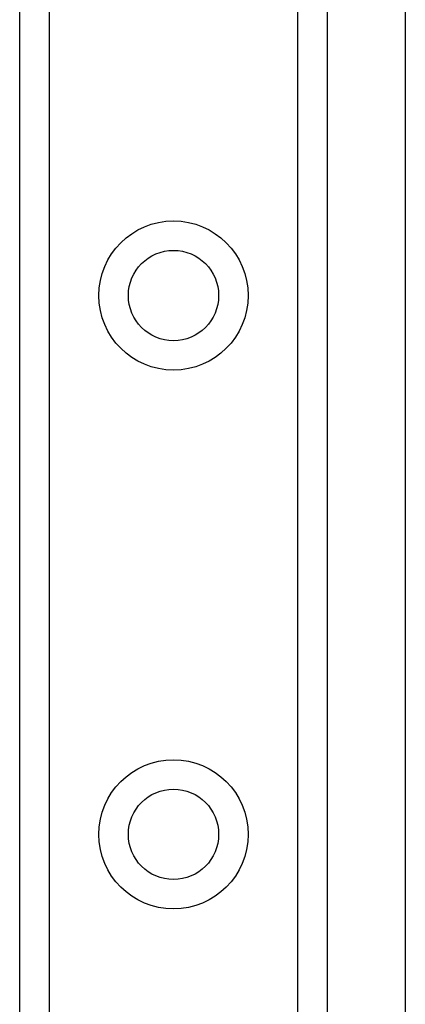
# Model space of a CAD drawing. Header units: inches. Extents: x 2.8 to 80.3, y 4.6 to 43.1.
# Tile 53 of 83: x 16.953 to 17.658, y 27.971 to 29.77. Entities that reach past the tile are written whole.
import ezdxf

# ---------------------------------------------------------------- set-up
doc = ezdxf.new("R2010")
doc.units = ezdxf.units.IN
doc.header["$MEASUREMENT"] = 0
doc.layers.add('Visible Edges(ANSI)', color=7, linetype='Continuous', lineweight=25)
doc.layers.add('Visible Tangent Edges(ANSI)', color=7, linetype='Continuous', lineweight=25)

msp = doc.modelspace()

# ---------------------------------------------------------------- linework, layer by layer
at = {"layer": 'Visible Edges(ANSI)'}
for p, q in [((17.6576, 31.6809), (17.6576, 14.0559)), ((16.9531, 14.1755), (16.9531, 31.5613)), ((17.5151, 31.5613), (17.5151, 14.1755))]:
    msp.add_line(p, q, dxfattribs=at)
for centre in [(17.2341, 29.266), (17.2341, 28.2818)]:
    msp.add_circle(centre, 0.0825, dxfattribs=at)
at = {"layer": 'Visible Tangent Edges(ANSI)'}
for p, q in [((17.007, 31.5613), (17.007, 14.1755)), ((17.4613, 14.1755), (17.4613, 31.5613))]:
    msp.add_line(p, q, dxfattribs=at)
for centre in [(17.2341, 29.266), (17.2341, 28.2818)]:
    msp.add_circle(centre, 0.1363, dxfattribs=at)

doc.saveas('drawing.dxf')
